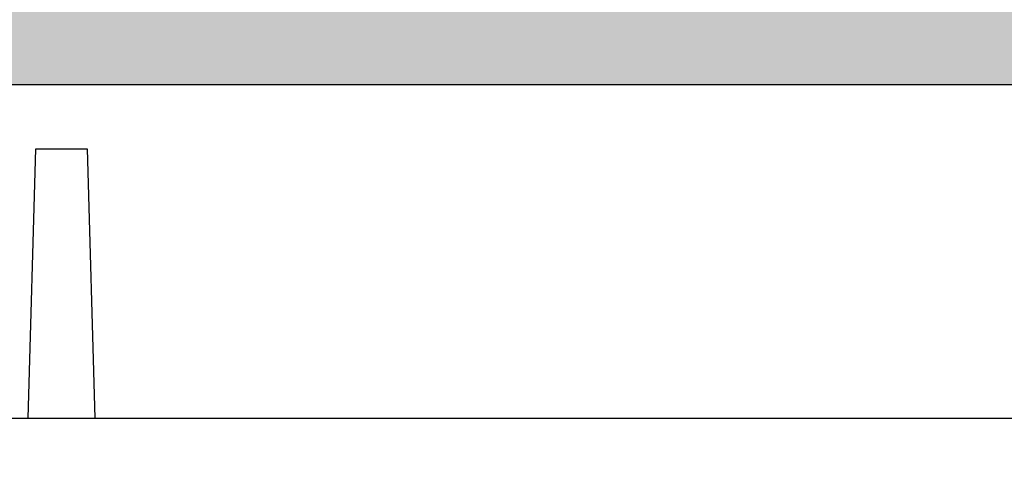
# Model space of a CAD drawing. Header units: feet. Extents: x 6 to 219, y -22 to 30.
# Tile 43 of 51: x 181.387 to 182.061, y 22.533 to 22.841. Entities that reach past the tile are written whole.
import ezdxf

# ---------------------------------------------------------------- set-up
doc = ezdxf.new("R2010")
doc.units = ezdxf.units.FT
doc.header["$MEASUREMENT"] = 0
doc.layers.add('HATCH', color=247, linetype='Continuous')
doc.layers.add('P-HATCH', color=247, linetype='Continuous')

msp = doc.modelspace()

# ---------------------------------------------------------------- hatches: boundary and pattern name
at = {"layer": 'P-HATCH', "linetype": 'Continuous'}
h = msp.add_hatch(dxfattribs=at)
h.set_pattern_fill('AR-CONC', color=256, scale=0.025)
h.set_pattern_definition([(50, (-9.066, 26.78684), (0.17931505, -0.01568803), [0.01875, -0.20625]), (355, (-9.066, 26.78684), (-0.03468783, 0.18804803), [0.015, -0.165]), (100.45144, (-9.05106, 26.78553), (0.14462721, 0.17236), [0.01593505, -0.17528553]), (46.1842, (-9.066, 26.83684), (0.26681033, -0.04137982), [0.028125, -0.309375]), (96.63564, (-9.04377, 26.8334), (0.2336655, 0.24352965), [0.0239026, -0.26292844]), (351.18416, (-9.066, 26.83684), (0.2336655, 0.24352965), [0.0225, -0.2475]), (21, (-9.041, 26.82434), (0.14922676, -0.10065472), [0.01875, -0.20625]), (326, (-9.041, 26.82434), (0.06082883, 0.18128751), [0.015, -0.165]), (71.45144, (-9.02857, 26.81595), (0.2100556, 0.08063279), [0.01593505, -0.17528553]), (37.5, (-9.066, 26.786836), (0.003039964, 0.083223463), [0, -0.163, 0, -0.1675, 0, -0.165625]), (7.5, (-9.066, 26.78684), (0.065767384, 0.09860293), [0, -0.0955, 0, -0.15925, 0, -0.063125]), (327.5, (-9.12175, 26.786836), (0.13345561, -0.005638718), [0, -0.0625, 0, -0.195, 0, -0.25875]), (317.5, (-9.14675, 26.78684), (0.14579654, 0.025026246), [0, -0.08125, 0, -0.1295, 0, -0.18375])])
edge = h.paths.add_edge_path()
edge.add_line((184.15142, 23.00351), (180.15162, 23.00351))
edge.add_line((180.15162, 23.00351), (177.0706, 23.00351))
edge.add_line((177.0706, 23.00351), (177.0706, 22.568))
edge.add_line((177.0706, 22.568), (177.2781, 22.568))
edge.add_line((177.2781, 22.568), (177.2781, 22.58364))
edge.add_arc((177.4881, 22.5863), 0.21002, 90.23903, 180.72352, ccw=False)
edge.add_line((177.48722, 22.79631), (180.61101, 22.79631))
edge.add_line((180.61101, 22.79631), (183.73305, 22.79631))
edge.add_arc((183.73393, 22.5863), 0.21002, 0.72352, 90.23903, ccw=False)
edge.add_line((183.94393, 22.58895), (183.94393, 22.568))
edge.add_line((183.94393, 22.568), (184.15142, 22.568))
edge.add_line((184.15142, 22.568), (184.15142, 23.00351))

# ---------------------------------------------------------------- linework, layer by layer
at = {"layer": 'HATCH', "linetype": 'Continuous'}
msp.add_line((180.64438, 22.568), (182.15142, 22.568), dxfattribs=at)
msp.add_lwpolyline([(180.61101, 22.53288), (180.61101, 22.79631), (183.73481, 22.79631, -0.409302), (183.94393, 22.58895), (183.94393, 22.568)], format="xyb", dxfattribs=at)
msp.add_lwpolyline([(181.39251, 22.568), (181.39778, 22.7524), (181.4329, 22.7524), (181.43817, 22.568)], dxfattribs=at)

doc.saveas('drawing.dxf')
